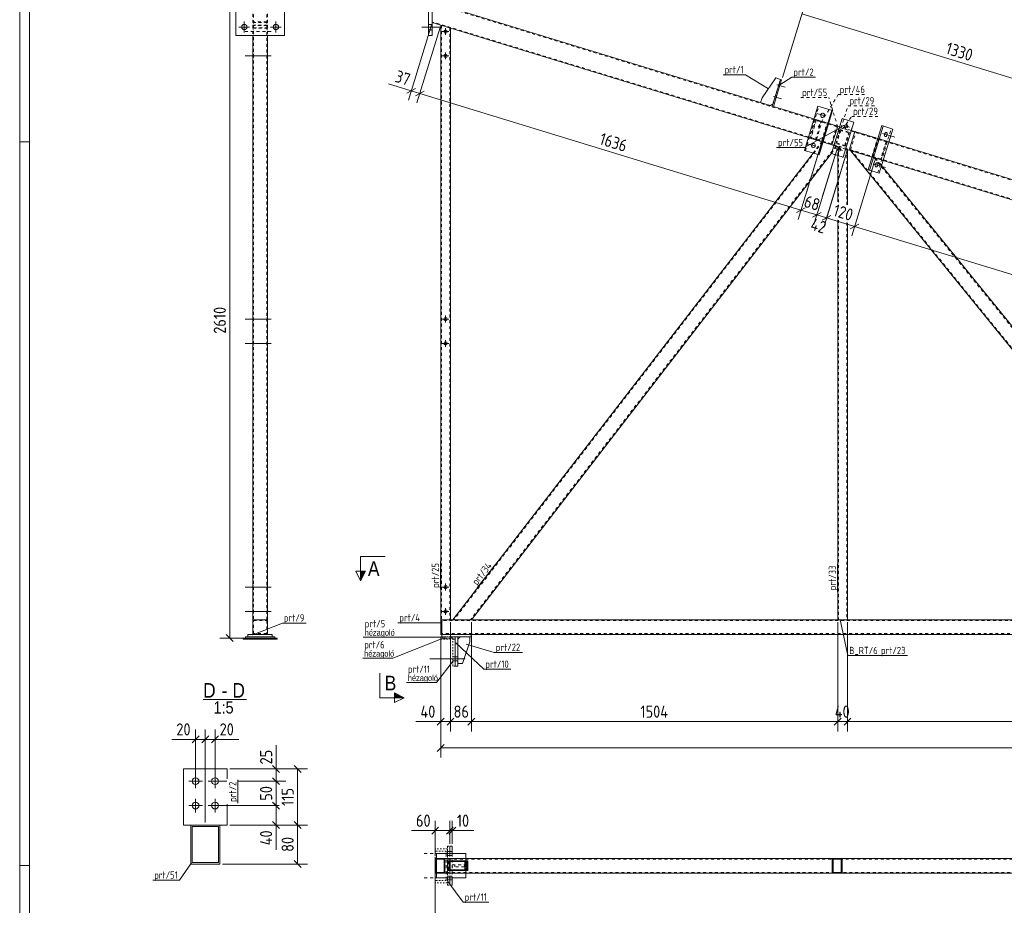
# Model space of a CAD drawing. Header units: millimetres. Extents: x 1 to 1188, y 1 to 840.
# Tile 2 of 7: x 1 to 405, y 282 to 645. Entities that reach past the tile are written whole.
import ezdxf

# ---------------------------------------------------------------- set-up
doc = ezdxf.new("R2010")
doc.units = ezdxf.units.MM
doc.header["$LTSCALE"] = 0.6
for name, pattern in [('XKITLINE00', [0]), ('XKITLINE01', [4, 1, -1, 1, -1]), ('XKITLINE02', [4, 2, -2])]:
    doc.linetypes.add(name, pattern=pattern)
for name, color, linetype, lineweight in [('Bolt', 7, 'Continuous', 0), ('DrawingSheet', 5, 'Continuous', 0), ('OtherObjectType', 1, 'Continuous', 0), ('Part', 2, 'Continuous', 0), ('PartMark', 3, 'Continuous', 0), ('Section', 6, 'Continuous', 0), ('Z-DIMENSIONS', 1, 'Continuous', 0)]:
    doc.layers.add(name, color=color, linetype=linetype, lineweight=lineweight)
doc.styles.add('ARIAL', font='ARIAL.TTF')
doc.styles.add('ARIAL_NARROW', font='ARIALN.TTF')
doc.styles.add('ISOCPEUR', font='ISOCPEUR.TTF')

msp = doc.modelspace()

# ---------------------------------------------------------------- hatches: boundary and pattern name
at = {"layer": 'Section'}
for points in [[(142.97, 418.81), (140.97, 414.81), (140.97, 418.81)], [(154.84, 368.83), (158.84, 366.83), (154.84, 366.83)]]:
    msp.add_hatch(color=6, dxfattribs=at).paths.add_polyline_path(points, flags=17)

# ---------------------------------------------------------------- linework, layer by layer
at = {"layer": 'Bolt', "color": 4, "linetype": 'XKITLINE00', "lineweight": 0}
for p, q in [((93.2, 639.89), (93.2, 644.29)), ((106.2, 639.89), (106.2, 644.29)), ((168.84, 643.19), (170.34, 643.19)), ((168.84, 643.19), (170.34, 643.19)), ((95.4, 642.09), (91, 642.09)), ((108.4, 642.09), (104, 642.09)), ((166.09, 642.09), (173.84, 642.09)), ((166.09, 642.09), (173.84, 642.09)), ((168.84, 640.99), (170.34, 640.99)), ((168.84, 640.99), (170.34, 640.99)), ((174.44, 640.23), (177.24, 640.23)), ((175.84, 638.83), (175.84, 641.63)), ((97, 630.93), (96.7, 630.93)), ((102.7, 630.93), (102.4, 630.93)), ((175.84, 628.83), (175.84, 631.63)), ((104.25, 630.23), (93.5, 630.23)), ((97, 629.53), (96.7, 629.53)), ((102.7, 629.53), (102.4, 629.53)), ((174.44, 630.23), (177.24, 630.23)), ((312.8, 618.86), (313.28, 618.72)), ((312.8, 618.86), (313.28, 618.72)), ((311.88, 618.41), (315.27, 617.38)), ((311.88, 618.41), (315.27, 617.38)), ((312.39, 617.53), (312.87, 617.38)), ((312.39, 617.53), (312.87, 617.38)), ((310.42, 613.63), (313.81, 612.59)), ((310.42, 613.63), (313.81, 612.59)), ((310.93, 612.74), (311.41, 612.6)), ((310.93, 612.74), (311.41, 612.6)), ((311.34, 614.08), (311.82, 613.94)), ((311.34, 614.08), (311.82, 613.94)), ((331.55, 605.6), (328.23, 606.62)), ((330.21, 606.58), (329.95, 606.23)), ((330.56, 606.76), (330.21, 606.58)), ((330.9, 606.75), (330.56, 606.76)), ((331.18, 606.57), (330.9, 606.75)), ((331.38, 606.22), (331.18, 606.57)), ((329.95, 606.23), (329.86, 605.89)), ((329.86, 605.89), (329.89, 605.55)), ((329.89, 605.55), (330.09, 605.2)), ((330.09, 605.2), (330.37, 605.02)), ((330.37, 605.02), (330.71, 605.01)), ((330.71, 605.01), (331.06, 605.19)), ((331.06, 605.19), (331.32, 605.54)), ((331.32, 605.54), (331.4, 605.88)), ((331.4, 605.88), (331.38, 606.22)), ((339.9, 600.02), (340.71, 602.7)), ((340.71, 602.7), (340.44, 601.81)), ((338.97, 601.77), (339.86, 601.5)), ((341.64, 600.95), (338.97, 601.77)), ((339.9, 600.02), (340.17, 600.91)), ((341.64, 600.95), (340.75, 601.22)), ((355.18, 598.38), (360.22, 596.84)), ((356.19, 598.39), (356.05, 598.02)), ((356.49, 598.74), (356.19, 598.39)), ((356.84, 598.81), (356.49, 598.74)), ((357.08, 598.58), (356.84, 598.81)), ((357.15, 598.22), (357.08, 598.58)), ((326.76, 594.33), (326.41, 594.14)), ((327.1, 594.31), (326.76, 594.33)), ((327.38, 594.14), (327.1, 594.31)), ((356.05, 598.02), (356.01, 597.68)), ((356.01, 597.68), (356.08, 597.32)), ((356.08, 597.32), (356.31, 597.09)), ((356.31, 597.09), (356.67, 597.17)), ((356.67, 597.17), (356.96, 597.52)), ((356.96, 597.52), (357.11, 597.88)), ((357.11, 597.88), (357.15, 598.22)), ((327.75, 593.17), (324.43, 594.19)), ((326.15, 593.8), (326.06, 593.46)), ((326.06, 593.46), (326.09, 593.12)), ((326.09, 593.12), (326.28, 592.77)), ((326.41, 594.14), (326.15, 593.8)), ((326.28, 592.77), (326.57, 592.59)), ((326.57, 592.59), (326.91, 592.58)), ((326.91, 592.58), (327.26, 592.76)), ((327.26, 592.76), (327.51, 593.11)), ((327.57, 593.79), (327.38, 594.14)), ((327.51, 593.11), (327.6, 593.45)), ((327.6, 593.45), (327.57, 593.79)), ((336.04, 592.21), (336.93, 591.93)), ((338.72, 591.39), (336.04, 592.21)), ((336.97, 590.46), (337.79, 593.14)), ((336.97, 590.46), (337.24, 591.35)), ((337.79, 593.14), (337.52, 592.24)), ((338.72, 591.39), (337.83, 591.66)), ((352.69, 586.3), (352.39, 585.96)), ((353.04, 586.38), (352.69, 586.3)), ((353.28, 586.15), (353.04, 586.38)), ((353.35, 585.79), (353.28, 586.15)), ((351.38, 585.95), (356.42, 584.41)), ((352.25, 585.59), (352.21, 585.25)), ((352.21, 585.25), (352.28, 584.89)), ((352.39, 585.96), (352.25, 585.59)), ((352.28, 584.89), (352.51, 584.66)), ((352.51, 584.66), (352.87, 584.74)), ((352.87, 584.74), (353.16, 585.09)), ((353.16, 585.09), (353.3, 585.45)), ((353.3, 585.45), (353.35, 585.79)), ((104.25, 522.23), (93.5, 522.23)), ((97, 522.93), (96.7, 522.93)), ((97, 521.53), (96.7, 521.53)), ((102.7, 522.93), (102.4, 522.93)), ((102.7, 521.53), (102.4, 521.53)), ((174.44, 522.23), (177.24, 522.23)), ((175.84, 520.83), (175.84, 523.63)), ((175.84, 510.83), (175.84, 513.63)), ((104.25, 512.23), (93.5, 512.23)), ((97, 512.93), (96.7, 512.93)), ((97, 511.53), (96.7, 511.53)), ((102.7, 512.93), (102.4, 512.93)), ((102.7, 511.53), (102.4, 511.53)), ((174.44, 512.23), (177.24, 512.23)), ((97, 412.93), (96.7, 412.93)), ((102.7, 412.93), (102.4, 412.93)), ((175.84, 410.83), (175.84, 413.63)), ((104.25, 412.23), (93.5, 412.23)), ((97, 411.53), (96.7, 411.53)), ((102.7, 411.53), (102.4, 411.53)), ((174.44, 412.23), (177.24, 412.23)), ((104.25, 402.23), (93.5, 402.23)), ((97, 402.93), (96.7, 402.93)), ((97, 401.53), (96.7, 401.53)), ((102.7, 402.93), (102.4, 402.93)), ((102.7, 401.53), (102.4, 401.53)), ((174.44, 402.23), (177.24, 402.23)), ((175.84, 400.83), (175.84, 403.63)), ((169.34, 382.81), (183.84, 382.81)), ((169.34, 382.81), (183.84, 382.81)), ((178.84, 383.61), (179.84, 383.61)), ((178.84, 383.61), (179.84, 383.61)), ((178.84, 382.01), (179.84, 382.01)), ((178.84, 382.01), (179.84, 382.01)), ((179.84, 383.61), (180.84, 383.61)), ((179.84, 383.61), (180.84, 383.61)), ((179.84, 382.01), (180.84, 382.01)), ((179.84, 382.01), (180.84, 382.01)), ((70.41, 332.56), (76.01, 332.56)), ((73.21, 329.76), (73.21, 335.36)), ((78.41, 332.56), (84.01, 332.56)), ((81.21, 329.76), (81.21, 335.36)), ((73.21, 319.76), (73.21, 325.36)), ((81.21, 319.76), (81.21, 325.36)), ((70.41, 322.56), (76.01, 322.56)), ((78.41, 322.56), (84.01, 322.56))]:
    msp.add_line(p, q, dxfattribs=at)
at = {"layer": 'Bolt', "color": 4, "linetype": 'XKITLINE02', "lineweight": 0}
for p, q in [((104.25, 640.23), (93.5, 640.23)), ((97, 640.93), (96.7, 640.93)), ((97, 639.53), (96.7, 639.53)), ((102.7, 640.93), (102.4, 640.93)), ((102.7, 639.53), (102.4, 639.53)), ((176.59, 303.64), (177.59, 303.64)), ((177.59, 303.64), (178.59, 303.64)), ((167.09, 302.84), (181.59, 302.84)), ((176.59, 302.04), (177.59, 302.04)), ((177.59, 302.04), (178.59, 302.04)), ((167.09, 292.84), (181.59, 292.84)), ((176.59, 293.64), (177.59, 293.64)), ((176.59, 292.04), (177.59, 292.04)), ((177.59, 293.64), (178.59, 293.64)), ((177.59, 292.04), (178.59, 292.04))]:
    msp.add_line(p, q, dxfattribs=at)
at = {"layer": 'Bolt', "color": 4, "linetype": 'XKITLINE00', "lineweight": 0}
for centre, radius in [((93.2, 642.09), 1.1), ((106.2, 642.09), 1.1), ((175.84, 640.23), 0.7), ((175.84, 630.23), 0.7), ((340.3, 601.36), 0.7), ((337.38, 591.8), 0.7), ((175.84, 522.23), 0.7), ((175.84, 512.23), 0.7), ((175.84, 412.23), 0.7), ((175.84, 402.23), 0.7), ((73.21, 332.56), 1.4), ((81.21, 332.56), 1.4), ((73.21, 322.56), 1.4), ((81.21, 322.56), 1.4)]:
    msp.add_circle(centre, radius, dxfattribs=at)
at = {"layer": 'DrawingSheet', "color": 2, "linetype": 'XKITLINE00', "lineweight": 0}
for p, q in [((1, 840), (1, 1)), ((5, 595), (1, 595)), ((5, 298), (1, 298))]:
    msp.add_line(p, q, dxfattribs=at)
at = {"layer": 'DrawingSheet', "color": 3, "linetype": 'XKITLINE00', "lineweight": 0}
msp.add_line((5, 836), (5, 5), dxfattribs=at)
at = {"layer": 'OtherObjectType', "color": 6, "linetype": 'XKITLINE00', "lineweight": 0}
msp.add_line((76.29, 366.07), (94.11, 366.07), dxfattribs=at)
at = {"layer": 'Part', "color": 2, "linetype": 'XKITLINE00', "lineweight": 0}
for p, q in [((89.7, 638.59), (89.7, 657.59)), ((109.7, 657.59), (109.7, 638.59)), ((168.84, 657.59), (168.84, 638.59)), ((170.34, 638.59), (170.34, 657.59)), ((327.07, 604.36), (170.34, 652.28)), ((324.74, 596.71), (170.34, 643.91)), ((173.84, 642.84), (177.84, 641.62)), ((173.84, 642.84), (173.84, 398.81)), ((177.84, 641.62), (177.84, 398.81)), ((109.7, 638.59), (89.7, 638.59)), ((96.7, 398.81), (96.7, 638.59)), ((102.7, 638.59), (102.7, 398.81)), ((168.84, 638.59), (170.34, 638.59)), ((305.77, 612.97), (311.42, 621.18)), ((313.33, 620.6), (309.97, 609.6)), ((313.81, 620.45), (310.44, 609.45)), ((311.42, 621.18), (313.33, 620.6)), ((313.81, 620.45), (313.33, 620.6)), ((305.77, 612.97), (305.18, 611.06)), ((309.01, 609.89), (305.18, 611.06)), ((310.26, 610.55), (309.01, 609.89)), ((310.44, 609.45), (309.97, 609.6)), ((323.13, 591.45), (328.68, 609.62)), ((334.75, 607.76), (328.68, 609.62)), ((328.79, 589.72), (334.34, 607.89)), ((329.19, 589.59), (334.75, 607.76)), ((333.14, 602.5), (336.81, 601.38)), ((338.65, 604.48), (334.26, 590.14)), ((343.43, 603.02), (338.65, 604.48)), ((339.04, 588.67), (343.43, 603.02)), ((336.81, 601.38), (334.47, 593.73)), ((337.62, 601.13), (336.81, 601.38)), ((341.53, 591.57), (343.87, 599.23)), ((343.87, 599.23), (342.4, 599.67)), ((353.26, 596.35), (343.87, 599.23)), ((354.87, 601.61), (349.32, 583.44)), ((349.94, 583.25), (355.49, 601.42)), ((353.86, 582.05), (359.42, 600.22)), ((359.42, 600.22), (354.87, 601.61)), ((334.47, 593.73), (330.8, 594.85)), ((677.62, 497.19), (357.81, 594.96)), ((326.71, 590.35), (178.87, 398.81)), ((334.35, 590.44), (186.45, 398.81)), ((329.19, 589.59), (323.13, 591.45)), ((335.28, 593.48), (334.47, 593.73)), ((340.84, 591.78), (340.06, 592.02)), ((341.53, 591.57), (340.06, 592.02)), ((340.84, 569.06), (340.84, 591.78)), ((350.93, 588.7), (341.53, 591.57)), ((498.54, 398.81), (342.05, 591.42)), ((334.26, 590.14), (339.04, 588.67)), ((336.84, 589.35), (336.84, 570.29)), ((675.28, 489.54), (355.47, 587.31)), ((353.86, 582.05), (349.32, 583.44)), ((506.27, 398.81), (354.82, 585.2)), ((336.84, 562.97), (336.84, 398.81)), ((340.84, 398.81), (340.84, 561.74)), ((96.7, 398.81), (102.7, 398.81)), ((96.7, 392.81), (96.7, 398.81)), ((96.7, 398.81), (102.7, 398.81)), ((102.7, 398.81), (102.7, 392.81)), ((177.84, 398.81), (173.84, 398.81)), ((173.84, 398.81), (174.34, 398.81)), ((173.84, 398.81), (173.84, 392.81)), ((972.03, 398.81), (174.34, 398.81)), ((174.34, 398.81), (174.34, 392.81)), ((174.34, 398.81), (174.34, 392.81)), ((336.84, 398.81), (340.84, 398.81)), ((94.7, 392.81), (94.7, 391.81)), ((94.7, 392.81), (96.7, 392.81)), ((102.7, 392.81), (96.7, 392.81)), ((104.7, 392.81), (102.7, 392.81)), ((104.7, 391.81), (104.7, 392.81)), ((173.84, 392.81), (174.34, 392.81)), ((174.34, 391.81), (174.34, 392.81)), ((186.34, 392.81), (174.34, 392.81)), ((897.05, 392.81), (186.34, 392.81)), ((186.34, 392.81), (186.34, 391.81)), ((106.7, 391.31), (92.7, 391.31)), ((92.7, 391.31), (92.7, 390.81)), ((92.7, 390.81), (106.7, 390.81)), ((93.7, 391.31), (93.7, 391.81)), ((93.7, 391.81), (105.7, 391.81)), ((105.7, 391.31), (93.7, 391.31)), ((105.7, 391.81), (105.7, 391.31)), ((106.7, 390.81), (106.7, 391.31)), ((179.84, 391.81), (178.34, 391.81)), ((179.84, 379.81), (179.84, 391.81)), ((179.84, 391.81), (180.84, 391.81)), ((186.34, 391.81), (180.84, 391.81)), ((180.84, 390.81), (181.84, 391.81)), ((180.84, 391.81), (180.84, 379.81)), ((185.84, 389.81), (182.84, 380.81)), ((185.84, 391.81), (185.84, 389.81)), ((182.84, 380.81), (180.84, 380.81)), ((180.84, 379.81), (179.84, 379.81)), ((68.21, 314.57), (68.21, 337.57)), ((68.21, 337.57), (86.21, 337.57)), ((86.21, 333.47), (86.21, 337.57)), ((86.21, 314.57), (86.21, 323.17)), ((68.21, 314.57), (86.21, 314.57)), ((83.21, 314.56), (71.21, 314.56)), ((71.21, 314.56), (71.21, 298.56)), ((71.81, 313.96), (82.61, 313.96)), ((71.81, 299.16), (71.81, 313.96)), ((82.61, 313.96), (82.61, 299.16)), ((83.21, 298.56), (83.21, 314.56)), ((177.59, 305.84), (178.59, 305.84)), ((177.59, 305.84), (177.59, 302.84)), ((178.59, 305.84), (178.59, 302.84)), ((82.61, 299.16), (71.81, 299.16)), ((175.59, 300.84), (171.59, 300.84)), ((171.59, 300.84), (171.59, 294.84)), ((175.29, 300.54), (171.89, 300.54)), ((171.89, 300.54), (171.89, 295.14)), ((172.09, 302.84), (172.09, 300.84)), ((184.09, 302.84), (172.09, 302.84)), ((172.09, 295.14), (172.09, 300.54)), ((172.09, 295.14), (172.09, 300.54)), ((175.29, 295.14), (175.29, 300.54)), ((334.59, 300.84), (175.59, 300.84)), ((175.59, 294.84), (175.59, 300.84)), ((176.61, 299.84), (184.96, 299.84)), ((176.61, 295.84), (176.61, 299.84)), ((177.38, 295.84), (177.38, 299.84)), ((177.76, 296.14), (177.76, 299.54)), ((177.76, 299.54), (184.58, 299.54)), ((183.81, 296.14), (183.81, 299.54)), ((184.09, 302.84), (184.09, 300.84)), ((184.58, 296.14), (184.58, 299.54)), ((184.96, 299.84), (184.96, 295.84)), ((338.59, 300.84), (334.59, 300.84)), ((334.59, 300.84), (334.59, 294.84)), ((338.29, 300.54), (334.89, 300.54)), ((334.89, 300.54), (334.89, 295.14)), ((338.29, 295.14), (338.29, 300.54)), ((504.59, 300.84), (338.59, 300.84)), ((338.59, 294.84), (338.59, 300.84)), ((71.21, 298.56), (83.21, 298.56)), ((175.29, 295.14), (171.89, 295.14)), ((176.61, 295.84), (184.96, 295.84)), ((184.58, 296.14), (177.76, 296.14)), ((338.29, 295.14), (334.89, 295.14)), ((171.59, 294.84), (175.59, 294.84)), ((172.09, 292.84), (172.09, 294.84)), ((184.09, 292.84), (172.09, 292.84)), ((334.59, 294.84), (175.59, 294.84)), ((177.59, 289.84), (177.59, 292.84)), ((178.59, 289.84), (178.59, 292.84)), ((184.09, 292.84), (184.09, 294.84)), ((334.59, 294.84), (338.59, 294.84)), ((504.59, 294.84), (338.59, 294.84)), ((177.59, 289.84), (178.59, 289.84))]:
    msp.add_line(p, q, dxfattribs=at)
at = {"layer": 'Part', "color": 7, "linetype": 'XKITLINE02', "lineweight": 0}
for p, q in [((96.7, 652.28), (96.7, 641.38)), ((97, 651.96), (97, 641.69)), ((102.4, 651.96), (102.4, 641.69)), ((102.7, 652.28), (102.7, 641.38)), ((170.34, 652.28), (170.34, 643.91)), ((1004.34, 396.98), (170.34, 651.96)), ((96.7, 643.91), (102.7, 643.91)), ((96.7, 642.84), (96.7, 638.59)), ((96.7, 642.84), (102.7, 642.84)), ((102.4, 644.22), (97, 644.22)), ((97, 642.75), (97, 398.81)), ((102.4, 642.75), (97, 642.75)), ((102.4, 398.81), (102.4, 642.75)), ((102.7, 642.84), (102.7, 638.59)), ((992.69, 392.81), (170.34, 644.22)), ((174.14, 642.75), (174.14, 398.81)), ((96.7, 641.62), (102.7, 641.62)), ((97, 641.71), (102.4, 641.71)), ((177.54, 641.71), (177.54, 398.81)), ((310.26, 610.55), (313.33, 620.6)), ((323.54, 591.32), (329.09, 609.49)), ((325.55, 596.46), (327.89, 604.11)), ((328.04, 603.75), (325.88, 596.67)), ((336.81, 601.38), (327.07, 604.36)), ((327.68, 595.81), (330.02, 603.46)), ((327.89, 604.11), (333.14, 602.5)), ((336.38, 601.2), (328.04, 603.75)), ((328.11, 595.99), (330.28, 603.07)), ((330.24, 595.34), (332.41, 602.41)), ((330.4, 594.98), (332.74, 602.63)), ((334.26, 590.14), (338.65, 604.48)), ((338.65, 604.48), (343.43, 603.02)), ((339.04, 588.67), (343.43, 603.02)), ((334.22, 594.12), (336.38, 601.2)), ((336.05, 594.29), (337.81, 600.03)), ((336.05, 594.29), (337.81, 600.03)), ((338.01, 599.66), (336.43, 594.49)), ((338.01, 599.66), (336.43, 594.49)), ((342.4, 599.67), (337.62, 601.13)), ((337.81, 600.03), (341.63, 598.86)), ((337.81, 600.03), (341.63, 598.86)), ((341.26, 598.66), (338.01, 599.66)), ((341.26, 598.66), (338.01, 599.66)), ((339.68, 593.5), (341.26, 598.66)), ((339.68, 593.5), (341.26, 598.66)), ((341.63, 598.86), (339.88, 593.12)), ((341.63, 598.86), (339.88, 593.12)), ((342.1, 591.71), (344.27, 598.79)), ((357.81, 594.96), (343.87, 599.23)), ((344.27, 598.79), (356.65, 595)), ((353.24, 582.24), (358.8, 600.41)), ((330.6, 594.91), (179.25, 398.81)), ((334.47, 593.73), (324.74, 596.71)), ((330.8, 594.85), (325.55, 596.46)), ((334.22, 594.12), (325.88, 596.67)), ((326.71, 590.35), (330.3, 595.01)), ((330.3, 595.01), (336.43, 593.13)), ((339.88, 593.12), (336.05, 594.29)), ((339.88, 593.12), (336.05, 594.29)), ((336.43, 594.49), (339.68, 593.5)), ((336.43, 594.49), (339.68, 593.5)), ((350.91, 589.02), (353.08, 596.1)), ((351.21, 588.62), (353.54, 596.27)), ((351.32, 588.58), (353.65, 596.23)), ((351.46, 588.85), (353.63, 595.93)), ((356.91, 595.24), (353.26, 596.35)), ((356.65, 595), (354.49, 587.93)), ((354.57, 587.59), (356.91, 595.24)), ((336.12, 593.23), (186.07, 398.81)), ((336.43, 593.13), (334.35, 590.44)), ((340.06, 592.02), (335.28, 593.48)), ((336.84, 593.01), (336.84, 589.35)), ((340.06, 592.02), (336.84, 593.01)), ((337.14, 592.92), (337.14, 570.2)), ((340.54, 591.88), (340.54, 569.16)), ((355.47, 587.31), (341.53, 591.57)), ((342.05, 591.42), (352.33, 588.27)), ((354.49, 587.93), (342.1, 591.71)), ((498.93, 398.81), (342.56, 591.26)), ((334.26, 590.14), (339.04, 588.67)), ((350.93, 588.7), (354.57, 587.59)), ((351.82, 588.43), (505.88, 398.81)), ((352.33, 588.27), (354.82, 585.2)), ((337.14, 562.88), (337.14, 398.81)), ((340.54, 561.84), (340.54, 398.81)), ((102.7, 398.81), (96.7, 398.81)), ((96.7, 398.81), (96.7, 392.81)), ((97, 393.11), (97, 398.51)), ((97, 398.51), (102.4, 398.51)), ((102.4, 398.51), (102.4, 393.11)), ((102.7, 392.81), (102.7, 398.81)), ((973.02, 398.51), (174.34, 398.51)), ((186.45, 398.81), (178.87, 398.81)), ((102.7, 392.81), (96.7, 392.81)), ((96.7, 392.81), (102.7, 392.81)), ((102.4, 393.11), (97, 393.11)), ((897.15, 393.11), (174.34, 393.11)), ((186.34, 392.81), (174.34, 392.81)), ((94.7, 391.81), (104.7, 391.81)), ((178.34, 391.31), (173.84, 391.31)), ((178.34, 391.81), (174.34, 391.81)), ((180.84, 391.81), (179.84, 391.81)), ((180.84, 380.81), (180.84, 390.81)), ((181.84, 391.81), (185.84, 391.81)), ((171.59, 303.84), (171.59, 291.84)), ((176.59, 304.84), (176.59, 290.84)), ((177.59, 289.84), (177.59, 305.84)), ((171.59, 294.84), (171.59, 300.84)), ((172.09, 300.84), (171.59, 300.84)), ((171.59, 300.84), (171.59, 294.84)), ((172.09, 300.84), (172.09, 294.84)), ((172.09, 300.84), (172.09, 300.54)), ((175.59, 300.84), (172.09, 300.84)), ((172.09, 300.54), (172.09, 300.84)), ((172.09, 300.84), (172.09, 300.54)), ((172.09, 300.54), (988.42, 300.54)), ((176.09, 302.84), (176.09, 292.84)), ((176.59, 302.84), (176.59, 292.84)), ((177.76, 299.54), (176.99, 299.54)), ((176.99, 296.14), (176.99, 299.54)), ((177.59, 302.84), (177.59, 292.84)), ((178.59, 302.84), (178.59, 292.84)), ((184.09, 300.84), (184.09, 294.84)), ((184.19, 295.84), (184.19, 299.84)), ((338.59, 300.84), (334.59, 300.84)), ((988.42, 295.14), (172.09, 295.14)), ((172.09, 294.84), (172.09, 295.14)), ((172.09, 294.84), (172.09, 295.14)), ((177.76, 296.14), (176.99, 296.14)), ((178.59, 297.44), (178.59, 298.24)), ((178.59, 298.24), (183.59, 298.24)), ((183.59, 297.44), (178.59, 297.44)), ((179.59, 297.44), (179.59, 298.24)), ((183.59, 298.24), (183.59, 297.44)), ((171.59, 294.84), (172.09, 294.84)), ((175.59, 294.84), (172.09, 294.84)), ((338.59, 294.84), (334.59, 294.84))]:
    msp.add_line(p, q, dxfattribs=at)
at = {"layer": 'Part', "color": 2, "linetype": 'XKITLINE01', "lineweight": 0}
for p, q in [((173.84, 391.31), (173.84, 391.81)), ((173.84, 391.81), (178.34, 391.81)), ((173.84, 391.31), (173.84, 390.81)), ((178.84, 391.31), (173.84, 391.31)), ((173.84, 390.81), (178.84, 390.81)), ((178.34, 391.81), (178.34, 391.31)), ((178.84, 390.81), (178.84, 391.31)), ((178.84, 379.81), (178.84, 390.81)), ((178.84, 390.81), (179.84, 390.81)), ((179.84, 390.81), (179.84, 379.81)), ((179.84, 379.81), (178.84, 379.81)), ((176.59, 304.84), (171.59, 304.84)), ((171.59, 304.84), (171.59, 303.84)), ((171.59, 303.84), (171.59, 300.84)), ((176.09, 303.84), (171.59, 303.84)), ((176.09, 303.84), (176.09, 302.84)), ((176.59, 305.84), (177.59, 305.84)), ((176.59, 305.84), (176.59, 304.84)), ((176.59, 304.84), (176.59, 302.84)), ((171.59, 291.84), (171.59, 294.84)), ((171.59, 290.84), (171.59, 291.84)), ((176.09, 291.84), (171.59, 291.84)), ((176.09, 291.84), (176.09, 292.84)), ((176.59, 290.84), (176.59, 292.84)), ((176.59, 290.84), (171.59, 290.84)), ((176.59, 289.84), (176.59, 290.84)), ((176.59, 289.84), (177.59, 289.84))]:
    msp.add_line(p, q, dxfattribs=at)
at = {"layer": 'PartMark', "color": 7, "linetype": 'XKITLINE00', "lineweight": 0}
for p, q in [((289.77, 622.48), (298.97, 622.48)), ((308.41, 616.71), (298.97, 622.48)), ((313, 618.3), (318.05, 621.48)), ((318.05, 621.48), (327.76, 621.48)), ((338.81, 601.27), (323.22, 592.58)), ((311.71, 592.58), (323.22, 592.58)), ((173.74, 411.31), (173.74, 422.82)), ((188.87, 411.93), (196.06, 421.25)), ((336.74, 410.31), (336.74, 421.82)), ((96.72, 392.58), (108.85, 397.48)), ((108.85, 397.48), (118.56, 397.48)), ((156.28, 397.55), (166.24, 397.55)), ((173.97, 397.58), (166.24, 397.55)), ((337.84, 398.76), (340.94, 384.1)), ((142.03, 391.69), (154.32, 391.69)), ((174.86, 391.19), (154.12, 383.06)), ((174.76, 391.69), (154.32, 391.69)), ((180.1, 389.35), (191.58, 378.49)), ((184.27, 388.84), (195.85, 385.4)), ((195.85, 385.4), (207.37, 385.4)), ((340.94, 384.1), (365.47, 384.1)), ((141.83, 383.06), (154.12, 383.06)), ((179.07, 382.04), (172.05, 373.04)), ((191.58, 378.49), (202.58, 378.49)), ((159.75, 373.04), (172.05, 373.04)), ((90.51, 323.47), (90.51, 333.17)), ((71.56, 298.99), (66.61, 291.94)), ((55.62, 291.94), (66.61, 291.94)), ((176.72, 291.37), (183.08, 282.9)), ((183.08, 282.9), (193.56, 282.9))]:
    msp.add_line(p, q, dxfattribs=at)
at = {"layer": 'PartMark', "color": 7, "linetype": 'XKITLINE02', "lineweight": 0}
for p, q in [((321.62, 613.17), (333.14, 613.17)), ((328.86, 601.05), (337.07, 614.38)), ((337.54, 598.84), (333.14, 613.17)), ((337.07, 614.38), (348.84, 614.38)), ((337.44, 598.32), (341.06, 609.74)), ((341.06, 609.74), (352.58, 609.74)), ((337.44, 598.32), (342.56, 605.41)), ((342.56, 605.41), (354.08, 605.41))]:
    msp.add_line(p, q, dxfattribs=at)
at = {"layer": 'Section', "color": 6, "linetype": 'XKITLINE00', "lineweight": 0}
for p, q in [((140.97, 424.81), (150.97, 424.81)), ((140.97, 424.81), (140.97, 414.81)), ((140.97, 414.81), (138.97, 418.81)), ((142.97, 418.81), (138.97, 418.81)), ((140.97, 414.81), (142.97, 418.81)), ((148.84, 366.83), (148.84, 376.83)), ((158.84, 366.83), (154.84, 368.83)), ((154.84, 368.83), (154.84, 364.83)), ((148.84, 366.83), (158.84, 366.83)), ((158.84, 366.83), (154.84, 364.83))]:
    msp.add_line(p, q, dxfattribs=at)
at = {"layer": 'Z-DIMENSIONS', "color": 7, "linetype": 'XKITLINE00', "lineweight": 0}
for p, q in [((87.24, 391.31), (87.24, 652.28)), ((314.1, 621.41), (323.27, 651.39)), ((314.1, 621.41), (323.27, 651.39)), ((322.07, 647.47), (449.26, 608.59)), ((170.05, 642.95), (160.6, 612.04)), ((173.55, 641.88), (164.1, 610.97)), ((173.55, 641.88), (164.1, 610.97)), ((161.77, 615.87), (152.43, 618.72)), ((161.77, 615.87), (152.43, 618.72)), ((163.53, 616.8), (160, 614.93)), ((161.77, 615.87), (165.27, 614.8)), ((167.03, 615.73), (163.5, 613.86)), ((167.03, 615.73), (163.5, 613.86)), ((165.27, 614.8), (321.72, 566.96)), ((330.01, 594.05), (320.55, 563.14)), ((330.01, 594.05), (323.95, 574.23)), ((336.55, 592.05), (328.09, 564.39)), ((336.55, 592.05), (330.49, 572.23)), ((340.55, 590.83), (331.07, 559.82)), ((340.55, 590.83), (332.09, 563.16)), ((352.04, 587.31), (342.59, 556.4)), ((352.04, 587.31), (342.59, 556.4)), ((323.49, 567.9), (319.96, 566.02)), ((322.47, 567.36), (319.96, 566.02)), ((321.9, 567.54), (320.55, 563.14)), ((321.72, 566.96), (328.27, 564.96)), ((330.03, 565.9), (326.5, 564.02)), ((330.03, 565.9), (327.52, 564.56)), ((328.44, 565.53), (327.07, 561.04)), ((328.27, 564.96), (332.27, 563.74)), ((333.42, 564.35), (330.5, 562.8)), ((334.03, 564.68), (331.52, 563.34)), ((332.27, 563.74), (343.76, 560.23)), ((345.52, 561.16), (341.99, 559.29)), ((345.52, 561.16), (341.99, 559.29)), ((343.76, 560.23), (498.27, 512.99)), ((177.84, 397.81), (177.84, 353.01)), ((177.84, 397.81), (177.84, 353.01)), ((186.45, 397.81), (186.45, 353.01)), ((186.45, 397.81), (186.45, 353.01)), ((336.84, 397.81), (336.84, 364.61)), ((336.84, 397.81), (336.84, 353.01)), ((340.84, 397.81), (340.84, 353.01)), ((340.84, 397.81), (340.84, 364.61)), ((85.83, 392.72), (88.66, 389.9)), ((92.7, 391.31), (83.14, 391.31)), ((173.84, 391.81), (173.84, 353.01)), ((173.84, 391.81), (173.84, 342.21)), ((173.84, 357.01), (163.65, 357.01)), ((173.84, 357.01), (163.65, 357.01)), ((175.26, 358.42), (172.43, 355.59)), ((173.84, 357.01), (177.84, 357.01)), ((179.26, 358.42), (176.43, 355.59)), ((178.44, 357.61), (176.43, 355.59)), ((177.84, 357.01), (186.45, 357.01)), ((187.86, 358.42), (185.03, 355.59)), ((187.86, 358.42), (185.03, 355.59)), ((186.45, 357.01), (336.84, 357.01)), ((338.26, 358.42), (335.43, 355.59)), ((337.44, 357.61), (335.43, 355.59)), ((336.84, 357.61), (336.84, 353.01)), ((336.84, 357.01), (340.84, 357.01)), ((342.26, 358.42), (339.43, 355.59)), ((341.44, 357.61), (339.43, 355.59)), ((340.84, 357.61), (340.84, 353.01)), ((340.84, 357.01), (498.54, 357.01)), ((73.21, 333.56), (73.21, 353.82)), ((77.21, 315.57), (77.21, 353.82)), ((77.21, 315.57), (77.21, 353.82)), ((81.21, 333.56), (81.21, 353.82)), ((73.21, 349.72), (63.45, 349.72)), ((73.21, 349.72), (63.45, 349.72)), ((74.63, 351.14), (71.8, 348.31)), ((73.21, 349.72), (77.21, 349.72)), ((78.63, 351.14), (75.8, 348.31)), ((78.63, 351.14), (75.8, 348.31)), ((77.21, 349.72), (81.21, 349.72)), ((82.63, 351.14), (79.8, 348.31)), ((81.21, 349.72), (90.98, 349.72)), ((81.21, 349.72), (90.98, 349.72)), ((175.26, 347.63), (172.43, 344.8)), ((106.26, 337.57), (106.26, 347.34)), ((106.26, 337.57), (106.26, 347.34)), ((173.84, 346.21), (1004.34, 346.21)), ((87.21, 337.57), (110.26, 337.57)), ((87.21, 337.57), (119.09, 337.57)), ((104.85, 338.99), (107.67, 336.16)), ((106.26, 332.56), (106.26, 337.57)), ((113.68, 338.99), (116.5, 336.16)), ((115.09, 314.57), (115.09, 337.57)), ((82.21, 332.56), (86.01, 332.56)), ((82.21, 332.56), (86.01, 332.56)), ((90.81, 332.56), (110.26, 332.56)), ((90.81, 332.56), (110.26, 332.56)), ((104.85, 333.97), (107.67, 331.14)), ((104.85, 333.97), (107.67, 331.14)), ((106.26, 322.56), (106.26, 332.56)), ((104.85, 323.97), (107.67, 321.14)), ((105.27, 323.55), (107.67, 321.14)), ((82.21, 322.56), (107.49, 322.56)), ((82.21, 322.56), (107.49, 322.56)), ((106.26, 314.57), (106.26, 322.56)), ((104.85, 315.99), (107.67, 313.16)), ((113.68, 315.99), (116.5, 313.16)), ((113.68, 315.99), (116.5, 313.16)), ((171.59, 301.84), (171.59, 316.35)), ((177.59, 306.84), (177.59, 316.35)), ((177.59, 306.84), (177.59, 316.35)), ((178.59, 306.84), (178.59, 316.35)), ((87.21, 314.57), (110.26, 314.57)), ((87.21, 314.57), (119.09, 314.57)), ((87.21, 314.57), (119.09, 314.57)), ((106.26, 314.57), (106.26, 304.38)), ((106.26, 314.57), (106.26, 304.38)), ((115.09, 298.56), (115.09, 314.57)), ((171.59, 312.25), (161.82, 312.25)), ((171.59, 312.25), (161.82, 312.25)), ((173, 313.66), (170.17, 310.83)), ((171.59, 312.25), (177.59, 312.25)), ((179, 313.66), (176.17, 310.83)), ((179, 313.66), (176.17, 310.83)), ((180, 313.66), (177.17, 310.83)), ((177.59, 312.25), (178.59, 312.25)), ((178.59, 312.25), (187.49, 312.25)), ((178.59, 312.25), (187.49, 312.25)), ((113.68, 299.97), (116.5, 297.14)), ((84.21, 298.56), (119.09, 298.56)), ((171.59, 293.84), (171.59, 262.78))]:
    msp.add_line(p, q, dxfattribs=at)
at = {"layer": 'Z-DIMENSIONS', "color": 3}
for p in [(161.77, 615.87), (165.27, 614.8), (165.27, 614.8), (321.72, 566.96), (321.72, 566.96), (328.27, 564.96), (328.27, 564.96), (332.27, 563.74), (332.27, 563.74), (343.76, 560.23), (343.76, 560.23), (87.24, 391.31), (173.84, 357.01), (177.84, 357.01), (177.84, 357.01), (186.45, 357.01), (186.45, 357.01), (336.84, 357.01), (336.84, 357.01), (340.84, 357.01), (340.84, 357.01), (73.21, 349.72), (77.21, 349.72), (77.21, 349.72), (81.21, 349.72), (173.84, 346.21), (106.26, 337.57), (115.09, 337.57), (106.26, 332.56), (106.26, 332.56), (106.26, 322.56), (106.26, 322.56), (106.26, 314.57), (115.09, 314.57), (115.09, 314.57), (171.59, 312.25), (177.59, 312.25), (177.59, 312.25), (178.59, 312.25), (115.09, 298.56)]:
    msp.add_point(p, dxfattribs=at)

# ---------------------------------------------------------------- texts
at = {"layer": 'OtherObjectType', "color": 6, "style": 'ARIAL', "width": 0.85}
for s, height, p in [('D', 6, (76.29, 366.82)), ('D', 6, (88.33, 366.82)), ('-', 6, (83.87, 366.82)), ('1:5', 5, (80.57, 360.32))]:
    msp.add_text(s, height=height, dxfattribs=at).set_placement(p)
at = {"layer": 'PartMark', "color": 3, "width": 0.85}
for s, height, style, p in [('prt/1', 3, 'ISOCPEUR', (290.37, 623.08)), ('prt/2', 3, 'ISOCPEUR', (318.65, 622.08)), ('prt/55', 3, 'ISOCPEUR', (322.22, 613.77)), ('prt/46', 3, 'ISOCPEUR', (337.67, 614.98)), ('prt/29', 3, 'ISOCPEUR', (341.66, 610.34)), ('prt/29', 3, 'ISOCPEUR', (343.16, 606.01)), ('prt/55', 3, 'ISOCPEUR', (312.31, 593.18)), ('prt/9', 3, 'ISOCPEUR', (109.45, 398.08)), ('prt/4', 3, 'ISOCPEUR', (156.88, 398.15)), ('prt/5', 3, 'ISOCPEUR', (142.63, 395.69)), ('hézagoló', 2.5, 'ARIAL_NARROW', (142.63, 392.29)), ('prt/6', 3, 'ISOCPEUR', (142.43, 387.06)), ('prt/22', 3, 'ISOCPEUR', (196.45, 386)), ('hézagoló', 2.5, 'ARIAL_NARROW', (142.43, 383.66)), ('prt/23', 3, 'ISOCPEUR', (354.56, 384.7)), ('prt/11', 3, 'ISOCPEUR', (160.35, 377.04)), ('prt/10', 3, 'ISOCPEUR', (192.18, 379.09)), ('hézagoló', 2.5, 'ARIAL_NARROW', (160.35, 373.64)), ('prt/51', 3, 'ISOCPEUR', (56.22, 292.54)), ('prt/11', 3, 'ISOCPEUR', (183.68, 283.5))]:
    msp.add_text(s, height=height, dxfattribs=dict(at, style=style)).set_placement(p)
at = {"layer": 'PartMark', "color": 3, "style": 'ISOCPEUR', "width": 0.85}
for s, rotation, p in [('prt/25', 90.0002, (173.14, 411.91)), ('prt/34', 52.3397, (188.76, 412.77)), ('prt/33', 90.0002, (336.14, 410.91)), ('prt/2', 90.0002, (89.91, 324.07))]:
    msp.add_text(s, height=3, rotation=rotation, dxfattribs=at).set_placement(p)
at = {"layer": 'PartMark', "color": 1, "style": 'ISOCPEUR', "width": 0.85}
msp.add_text('B_RT/6', height=3, dxfattribs=at).set_placement((341.54, 384.7))
at = {"layer": 'Section', "color": 6, "style": 'ARIAL', "width": 0.85}
for s, p in [('A', (143.97, 416.81)), ('B', (150.84, 369.83))]:
    msp.add_text(s, height=6, dxfattribs=at).set_placement(p)
at = {"layer": 'Z-DIMENSIONS', "color": 3, "style": 'ISOCPEUR', "width": 0.85}
for s, rotation, p in [('1330', -16.9997, (380.79, 631.19)), ('37', -16.9997, (154.69, 619.7)), ('1636', -16.9997, (238.62, 594.04)), ('68', -16.9997, (322.59, 568.37)), ('120', -16.9997, (334.58, 564.71)), ('42', -16.9997, (325.26, 558.98)), ('2610', 90.0002, (85.64, 516.21)), ('25', 90.0002, (104.66, 339.45)), ('115', 90.0002, (113.49, 322.42)), ('50', 90.0002, (104.66, 324.55)), ('40', 90.0002, (104.66, 306.25)), ('80', 90.0002, (113.49, 303.56))]:
    msp.add_text(s, height=5, rotation=rotation, dxfattribs=at).set_placement(p)
for s, p in [('40', (165.52, 358.61)), ('86', (179.14, 358.61)), ('1504', (255.84, 358.61)), ('40', (335.62, 358.61)), ('20', (65.32, 351.32)), ('20', (83.09, 351.32)), ('60', (163.7, 313.85)), ('10', (180.46, 313.85))]:
    msp.add_text(s, height=5, dxfattribs=at).set_placement(p)

doc.saveas('drawing.dxf')
